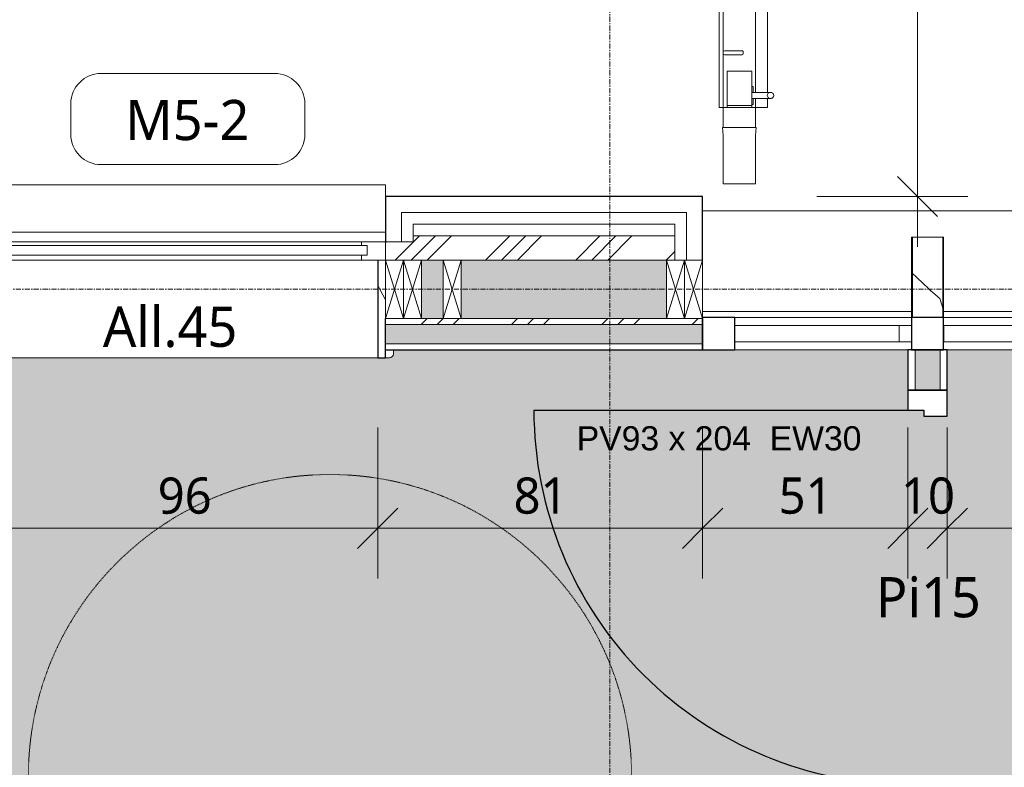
# Model space of a CAD drawing. Header units: millimetres. Extents: x -21522 to 77796, y -25697 to 15217.
# Tile 26 of 256: x -175 to 2273, y -17749 to -15891. Entities that reach past the tile are written whole.
import ezdxf

# ---------------------------------------------------------------- set-up
doc = ezdxf.new("R2010")
doc.units = ezdxf.units.MM
doc.linetypes.add('Ligne de quadrillage', pattern=[22.225, 12.7, -3.175, 3.175, -3.175])
doc.linetypes.add('Tiret', pattern=[2.5, 1.25, -1.25])
for name, color, linetype, lineweight in [('A-ANNO-DIMS', 211, 'Continuous', 9), ('A-ANNO-DIMS-50', 211, 'Continuous', 9), ('A-ANNO-NOTE', 131, 'Continuous', 9), ('A-AREA-PATT', 32, 'Continuous', 13), ('A-COLS', 52, 'Continuous', 13), ('A-DETL-GENF', 92, 'Continuous', 13), ('A-DETL-GENF-HDLN', 1, 'Tiret', 13), ('A-DOOR', 31, 'Continuous', 25), ('A-DOOR-FRAM', 31, 'Continuous', 25), ('A-DOOR-IDEN', 31, 'Continuous', 9), ('A-FLOR', 192, 'Continuous', 13), ('A-GENM', 13, 'Continuous', 13), ('A-GLAZ', 151, 'Continuous', 13), ('A-GLAZ-CURT', 52, 'Continuous', 13), ('A-GLAZ-CWMG', 51, 'Continuous', 13), ('A-GLAZ-IDEN', 152, 'Continuous', 9), ('A-WALL', 113, 'Continuous', 13), ('A-WALL-PATT', 111, 'Continuous', 13), ('C-TOPO-SDVS', 7, 'Continuous', 13), ('I-WALL', 2, 'Continuous', 13), ('S-BEAM', 12, 'Continuous', 13), ('S-GRID', 1, 'Continuous', 9)]:
    doc.layers.add(name, color=color, linetype=linetype, lineweight=lineweight)
doc.styles.add('Arial', font='arial.ttf', dxfattribs={"height": 60})
doc.styles.add('Trebuchet MS_1', font='trebuc.ttf', dxfattribs={"height": 90})
doc.styles.add('Trebuchet MS_2', font='trebuc.ttf', dxfattribs={"height": 100})
doc.dimstyles.new('Cotes50e_Intérieur_Transparent', dxfattribs={"dimscale": 304.8, "dimtxt": 92.785582, "dimasz": 0.328084, "dimexe": 0.410105, "dimexo": 0.0625, "dimgap": 0.036089, "dimtad": 1, "dimdec": 0, "dimlfac": 0.1, "dimzin": 0, "dimdsep": 46, "dimtxsty": 'Trebuchet MS_1', "dimblk1": 'OBLIQUE', "dimblk2": 'OBLIQUE', "dimsah": 1, "dimcen": 0.09, "dimdle": 0.410105, "dimazin": 0, "dimtfac": 1, "dimtdec": 4, "dimtix": 1, "dimtmove": 0, "dimatfit": 3, "dimfxl": 0.82021, "dimfxlon": 1, "dimtvp": 1, "dimtolj": 1, "dimtzin": 0, "dimarcsym": 2})
pattern_1 = [(45, (0, 0), (-112.2532, 112.2532), []), (45, (39.69, 0), (0, 224.5064), []), (45, (-39.69, 0), (0, 224.5064), [])]
pattern_2 = [(225, (171.194, -16330.41), (-88.8996, -177.8), [15.715, -110.008]), (225, (137.857, -16408.2), (-88.8996, -177.8), [15.715, -110.008]), (225, (126.744, -16330.41), (-88.8996, -177.8), [15.715, -110.008]), (225, (93.407, -16408.2), (-88.8996, -177.8), [15.715, -110.008]), (251.565, (160.082, -16341.522), (-88.89985, -355.5996), [35.141, -245.986]), (251.565, (148.97, -16374.86), (-88.89985, -355.5996), [35.141, -245.986]), (251.565, (115.632, -16341.522), (-88.89985, -355.5996), [35.141, -245.986]), (251.565, (104.52, -16374.86), (-88.89985, -355.5996), [35.141, -245.986]), (315, (160.08, -16408.2), (-88.8996, 177.8), [15.715, -110.008]), (315, (126.744, -16330.41), (-88.8996, 177.8), [15.715, -110.008]), (315, (115.63, -16408.2), (-88.8996, 177.8), [15.715, -110.008]), (315, (82.294, -16330.41), (-88.8996, 177.8), [15.715, -110.008]), (288.435, (148.97, -16374.86), (-88.89985, 355.5996), [35.141, -245.986]), (288.435, (137.857, -16341.523), (-88.89985, 355.5996), [35.141, -245.986]), (288.435, (104.52, -16374.86), (-88.89985, 355.5996), [35.141, -245.986]), (288.435, (93.407, -16341.523), (-88.89985, 355.5996), [35.141, -245.986])]
pattern_3 = [(108.435, (54.145, 0), (-208.24995, 416.49993), [79.025, -579.519]), (139.399, (29.155, 74.97), (-1249.505702, 1041.24372), [38.399, -1881.572]), (136.848, (208.25, 99.96), (-3123.769422, 2915.4788923), [91.346, -4475.934]), (109.983, (141.61, 162.435), (-624.746965, 1666.001328), [48.75, -2388.754]), (90, (124.95, 0), (-208.25, 208.25), [41.65, -166.6]), (118.443, (124.95, 41.65), (1457.75313, -2707.248388), [113.682, -5570.435]), (84.289, (70.805, 141.61), (-208.263648, -1874.248384), [41.858, -2051.029]), (129.806, (74.97, 183.26), (833.0069, -1041.24319), [32.53, -1593.955])]

# ---------------------------------------------------------------- blocks, each defined once
blk = doc.blocks.new('Family - IfcBeam - POUTRE-252374-00_RDC_50e Copie 1')
at = {"layer": 'S-BEAM', "color": 250, "lineweight": 18}
for p, q in [((33670.5, 21318.3), (33624.2, 21318.3)), ((33624.2, 21318.3), (33624.2, 21241.9)), ((33699.2, 21318.3), (33670.5, 21318.3)), ((33699.2, 21194.7), (33699.2, 21318.3)), ((33624.2, 21241.9), (33624.2, 21118.3)), ((33699.2, 21118.3), (33699.2, 21194.7)), ((33624.2, 21118.3), (33652.8, 21118.3)), ((33652.8, 21118.3), (33699.2, 21118.3))]:
    blk.add_line(p, q, dxfattribs=at)
blk = doc.blocks.new('GROUPE SCOLAIRE ST JULIEN - PRO - Ind A_importrevit_ifc-1-00_RDC_50e Copie 1')
at = {"layer": 'S-BEAM', "color": 250, "lineweight": 18, "rotation": 0.0001649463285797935}
blk.add_blockref('Family - IfcBeam - POUTRE-252374-00_RDC_50e Copie 1', (-31579, -37749.8), dxfattribs=at)
blk = doc.blocks.new('PINT_ plein-vitré - P90 vitré-8161172-00_RDC_50e Copie 1')
at = {"layer": 'A-DOOR', "color": 20}
blk.add_line((-465, -979), (-465, -49), dxfattribs=at)
blk.add_arc((-465, -49), 930, 270, 0, dxfattribs=at)
at = {"layer": 'A-DOOR-FRAM', "color": 20}
for p, q in [((-450, 49), (-515, 49)), ((-515, 49), (-515, -49)), ((-450, -9), (-450, 49)), ((515, 49), (450, 49)), ((450, 49), (450, -9)), ((515, -49), (515, 49)), ((-465, -49), (-465, -9)), ((-465, -9), (-450, -9)), ((450, -9), (465, -9)), ((465, -9), (465, -49)), ((-515, -49), (-465, -49)), ((465, -49), (515, -49))]:
    blk.add_line(p, q, dxfattribs=at)
blk = doc.blocks.new('Panneau système - Vitré-8583815-00_RDC_50e Copie 1')
at = {"layer": 'A-GLAZ-CURT', "color": 30}
for p, q in [((508.2, 20), (-508.2, 20)), ((-508.2, 20), (-508.2, -20)), ((508.2, -20), (508.2, 20)), ((-508.2, -20), (508.2, -20))]:
    blk.add_line(p, q, dxfattribs=at)
blk = doc.blocks.new('Meneau rectangulaire - 80 x 80mm-8391260-00_RDC_50e Copie 1')
at = {"layer": 'A-GLAZ-CWMG', "color": 20, "lineweight": 25}
for p, q in [((-80, 40), (0, 40)), ((-80, -40), (-80, 40)), ((0, 38), (0, -40)), ((0, -40), (-80, -40))]:
    blk.add_line(p, q, dxfattribs=at)
blk = doc.blocks.new('Meneau rectangulaire - 80 x 80mm-V4-00_RDC_50e Copie 1')
at = {"layer": 'A-GLAZ-CWMG', "color": 30}
for p, q in [((2122.5, -16631.4), (3139, -16631.4)), ((2131.5, -16711.4), (3139, -16711.4))]:
    blk.add_line(p, q, dxfattribs=at)
blk = doc.blocks.new('Panneau système - Vitré-8391261-00_RDC_50e Copie 1')
at = {"layer": 'A-GLAZ-CURT', "color": 30}
for p, q in [((15.4, 20), (-15.4, 20)), ((-15.4, 20), (-15.4, -20)), ((15.4, -20), (15.4, 20)), ((-15.4, -20), (15.4, -20))]:
    blk.add_line(p, q, dxfattribs=at)
blk = doc.blocks.new('Meneau rectangulaire - 80 x 80mm-8077680-00_RDC_50e Copie 1')
at = {"layer": 'A-GLAZ-CWMG', "color": 30}
for p, q in [((2011.7, -16631.4), (2042.5, -16631.4)), ((2011.7, -16711.4), (2033.5, -16711.4))]:
    blk.add_line(p, q, dxfattribs=at)
blk = doc.blocks.new('Meneau rectangulaire - 80 x 80mm-V2-00_RDC_50e Copie 1')
at = {"layer": 'A-GLAZ-CWMG', "color": 20, "lineweight": 25}
for p, q in [((-40, 40), (40, 40)), ((-40, -40), (-40, 40)), ((40, 40), (40, -40)), ((40, -40), (-40, -40))]:
    blk.add_line(p, q, dxfattribs=at)
blk = doc.blocks.new('Menuiserie Alu - 1fixe - 100x180cm - Bavette Alu-7969137-00_RDC_50e Copie 1')
at = {"layer": 'A-GLAZ', "color": 30}
for p, q in [((-520, 200.5), (-520, 190.5)), ((-500, 210.5), (-510, 210.5)), ((481, 210.5), (-481, 210.5)), ((510, 210.5), (500, 210.5)), ((520, 190.5), (520, 200.5)), ((-500, -32.5), (-441, -32.5)), ((-500, -77.5), (-500, -32.5)), ((-455, -68.5), (-455, -44.5)), ((-455, -44.5), (455, -44.5)), ((-455, -44.5), (-455, -68.5)), ((-441, -44.5), (-455, -44.5)), ((-441, -32.5), (441, -32.5)), ((-441, -32.5), (-441, -44.5)), ((441, -32.5), (500, -32.5)), ((441, -44.5), (441, -32.5)), ((455, -44.5), (441, -44.5)), ((455, -44.5), (455, -68.5)), ((455, -68.5), (455, -44.5)), ((500, -32.5), (500, -77.5)), ((455, -68.5), (-455, -68.5)), ((-455, -68.5), (-441, -68.5)), ((-441, -68.5), (-441, -77.5)), ((441, -68.5), (455, -68.5)), ((441, -77.5), (441, -68.5)), ((-441, -77.5), (-500, -77.5)), ((441, -77.5), (-441, -77.5)), ((500, -77.5), (441, -77.5)), ((-500, -101.9), (500, -101.9))]:
    blk.add_line(p, q, dxfattribs=at)
for centre, start, end in [((-510, 200.5), 90, 180), ((510, 200.5), 360, 90)]:
    blk.add_arc(centre, 10, start, end, dxfattribs=at)
blk = doc.blocks.new('Bavette Aluminium - Bavelle Aluminium-7958409-00_RDC_50e Copie 1')
at = {"layer": 'A-GLAZ', "color": 30}
for p, q in [((-500, -142), (-500, -113)), ((500, -113), (500, -142)), ((500, -142), (-500, -142))]:
    blk.add_line(p, q, dxfattribs=at)
blk = doc.blocks.new('Panneau système - Vitré-8391268-00_RDC_50e Copie 1')
at = {"layer": 'A-GLAZ-CURT', "color": 30}
for p, q in [((204.3, 20), (-204.3, 20)), ((-204.3, 20), (-204.3, -20)), ((204.3, -20), (204.3, 20)), ((-204.3, -20), (204.3, -20))]:
    blk.add_line(p, q, dxfattribs=at)
blk = doc.blocks.new('Meneau rectangulaire - 80 x 80mm-8077695-00_RDC_50e Copie 1')
at = {"layer": 'A-GLAZ-CWMG', "color": 30}
for p, q in [((1603, -16631.4), (2011.7, -16631.4)), ((1603, -16711.4), (2011.7, -16711.4))]:
    blk.add_line(p, q, dxfattribs=at)
blk = doc.blocks.new('Landscaping-Fencing- Normaclo-NOR010011 - 5700mm x 2000mm-8464060-00_RDC_50e Copie 1')
at = {"layer": 'A-GENM', "color": 30}
for p, q in [((-2730, 30), (-2850, 30)), ((-2850, 30), (-2850, -50)), ((-2710, 31.7), (-2730, 30)), ((-2710, -51.7), (-2710, 31.7)), ((-2710, 30), (-2710, -50)), ((-2660, 30), (-2710, 30)), ((-2660, 40), (-2660, 30)), ((2850, 40), (-2660, 40)), ((-2660, -50), (-2660, 30)), ((-2660, 30), (-2525.9, 30)), ((-2528.9, 27), (-2528.9, -17)), ((-2521.9, 30), (-2525.9, 30)), ((-2521.9, 30), (-2410.1, 30)), ((-2518.9, -17), (-2518.9, 27)), ((-2660, 20), (-2655, 20)), ((-2655, 20), (-2582.4, 20)), ((-2655, 20), (-2655, -40.8)), ((-2570, 20), (-2582.4, 20)), ((-2570, -40.8), (-2570, 20)), ((-2525.9, -20), (-2521.9, -20)), ((-2655, -40.8), (-2660, -40.8)), ((-2582.4, -40.8), (-2655, -40.8)), ((-2652.5, -40.8), (-2652.5, -44.2)), ((-2652.5, -44.2), (-2637.3, -44.2)), ((-2637.5, -40.8), (-2637.5, -64.5)), ((-2637.5, -40.8), (-2637.5, -64.5)), ((-2637.5, -64.5), (-2637.5, -40.8)), ((-2622.6, -44.2), (-2607.5, -44.2)), ((-2622.5, -64.5), (-2622.5, -40.8)), ((-2622.5, -64.5), (-2622.5, -40.8)), ((-2622.5, -40.8), (-2622.5, -64.5)), ((-2607.5, -44.2), (-2607.5, -40.8)), ((-2582.4, -40.8), (-2570, -40.8)), ((-2850, -50), (-2730, -50)), ((-2730, -50), (-2710, -51.7)), ((-2710, -50), (-2660, -50)), ((-2637.4, -50), (-2660, -50)), ((-2660, -50), (-2660, -80)), ((-2637.5, -87.7), (-2637.5, -64.5)), ((-190.2, -50), (-2622.6, -50)), ((-2622.5, -64.5), (-2622.5, -87.7)), ((-2660, -80), (-2637.5, -80)), ((-2622.5, -80), (2850, -80))]:
    blk.add_line(p, q, dxfattribs=at)
at = {"layer": 'A-GENM', "color": 30, "flags": 128}
for points in [[(-2637.5, -87.2), (-2637.5, -87), (-2637.5, -86.7), (-2637.5, -86.3), (-2637.5, -85.9), (-2637.5, -85.5), (-2637.5, -85), (-2637.5, -84.6), (-2637.5, -84), (-2637.5, -83.5), (-2637.5, -82.9), (-2637.5, -82.3), (-2637.5, -81.7), (-2637.5, -81), (-2637.5, -80.3), (-2637.5, -79.6), (-2637.5, -78.9), (-2637.5, -78.1), (-2637.5, -77.3), (-2637.5, -76.5), (-2637.5, -75.7), (-2637.5, -74.8), (-2637.5, -74), (-2637.5, -73.1), (-2637.5, -72.2), (-2637.5, -71.3), (-2637.5, -70.4), (-2637.5, -69.5), (-2637.5, -68.5), (-2637.5, -67.6), (-2637.5, -66.7), (-2637.5, -65.7), (-2637.5, -64.8), (-2637.5, -64.5)], [(-2637.5, -87.2), (-2637.5, -87.2), (-2637.5, -87.1), (-2637.5, -87.1), (-2637.5, -86.9), (-2637.5, -86.8), (-2637.5, -86.6), (-2637.5, -86.3), (-2637.5, -86.1), (-2637.5, -85.8), (-2637.5, -85.4), (-2637.5, -85.1), (-2637.5, -84.7), (-2637.5, -84.2), (-2637.5, -83.8), (-2637.5, -83.3), (-2637.5, -82.7), (-2637.5, -82.2), (-2637.5, -81.6), (-2637.5, -81), (-2637.5, -80.3), (-2637.5, -79.7), (-2637.5, -79), (-2637.5, -78.3), (-2637.5, -77.5), (-2637.5, -76.8), (-2637.5, -76), (-2637.5, -75.2), (-2637.5, -74.4), (-2637.5, -73.6), (-2637.5, -72.8), (-2637.5, -71.9), (-2637.5, -71), (-2637.5, -70.2), (-2637.5, -69.3), (-2637.5, -68.4), (-2637.5, -67.5), (-2637.5, -66.6), (-2637.5, -65.7), (-2637.5, -64.8), (-2637.5, -64.5)], [(-2622.5, -64.5), (-2622.5, -65.5), (-2622.5, -66.4), (-2622.5, -67.4), (-2622.5, -68.3), (-2622.5, -69.2), (-2622.5, -70.1), (-2622.5, -71.1), (-2622.5, -72), (-2622.5, -72.9), (-2622.5, -73.7), (-2622.5, -74.6), (-2622.5, -75.4), (-2622.5, -76.3), (-2622.5, -77.1), (-2622.5, -77.9), (-2622.5, -78.6), (-2622.5, -79.4), (-2622.5, -80.1), (-2622.5, -80.8), (-2622.5, -81.5), (-2622.5, -82.1), (-2622.5, -82.7), (-2622.5, -83.3), (-2622.5, -83.9), (-2622.5, -84.4), (-2622.5, -84.9), (-2622.5, -85.4), (-2622.5, -85.8), (-2622.5, -86.2), (-2622.5, -86.6), (-2622.5, -86.9), (-2622.5, -87.2)], [(-2622.5, -64.5), (-2622.5, -65.4), (-2622.5, -66.3), (-2622.5, -67.2), (-2622.5, -68.1), (-2622.5, -69), (-2622.5, -69.9), (-2622.5, -70.8), (-2622.5, -71.7), (-2622.5, -72.5), (-2622.5, -73.4), (-2622.5, -74.2), (-2622.5, -75), (-2622.5, -75.8), (-2622.5, -76.6), (-2622.5, -77.3), (-2622.5, -78.1), (-2622.5, -78.8), (-2622.5, -79.5), (-2622.5, -80.2), (-2622.5, -80.8), (-2622.5, -81.4), (-2622.5, -82), (-2622.5, -82.6), (-2622.5, -83.1), (-2622.5, -83.6), (-2622.5, -84.1), (-2622.5, -84.5), (-2622.5, -84.9), (-2622.5, -85.3), (-2622.5, -85.7), (-2622.5, -86), (-2622.5, -86.3), (-2622.5, -86.5), (-2622.5, -86.7), (-2622.5, -86.9), (-2622.5, -87), (-2622.5, -87.1), (-2622.5, -87.2), (-2622.5, -87.2), (-2622.5, -87.2)], [(-2637.5, -88.2), (-2637.5, -88.2), (-2637.5, -88.1)], [(-2637, -91), (-2637.1, -90.7), (-2637.2, -90.4), (-2637.2, -90.1), (-2637.3, -89.8), (-2637.4, -89.5), (-2637.4, -89.2), (-2637.5, -88.9), (-2637.5, -88.6), (-2637.5, -88.3), (-2637.5, -88.2)], [(-2633.1, -95), (-2633.4, -94.9), (-2633.7, -94.7), (-2633.9, -94.6), (-2634.2, -94.4), (-2634.4, -94.2), (-2634.7, -94.1), (-2634.9, -93.9), (-2635.1, -93.7), (-2635.3, -93.5), (-2635.5, -93.2)], [(-2629.6, -95.7), (-2629.9, -95.7), (-2630.2, -95.7), (-2630.5, -95.7), (-2630.8, -95.6), (-2631.1, -95.6), (-2631.4, -95.5), (-2631.7, -95.5), (-2632, -95.4), (-2632.3, -95.3)], [(-2624.6, -93.3), (-2624.8, -93.5), (-2625, -93.8), (-2625.2, -93.9), (-2625.5, -94.1), (-2625.7, -94.3), (-2625.9, -94.5), (-2626.2, -94.6), (-2626.5, -94.8), (-2626.7, -94.9)], [(-2622.5, -88.2), (-2622.5, -88.5), (-2622.5, -88.8), (-2622.6, -89.1), (-2622.6, -89.4), (-2622.6, -89.7), (-2622.7, -90), (-2622.8, -90.2), (-2622.9, -90.5), (-2623, -90.8), (-2623.1, -91.1)], [(-2622.5, -88.1), (-2622.5, -88.1), (-2622.5, -88.2), (-2622.5, -88.2)]]:
    blk.add_lwpolyline(points, dxfattribs=at)
at = {"layer": 'A-GENM', "color": 30}
for centre, radius, start, end in [((-2525.9, 27), 3, 90, 180), ((-2521.9, 27), 3, 0, 90), ((-2525.9, -17), 3, 180, 270), ((-2521.9, -17), 3, 270, 0), ((-2630, -87.2), 7.5, 356.3551, 183.6449), ((-2630, -88.2), 7.5, 176.3551, 3.6449)]:
    blk.add_arc(centre, radius, start, end, dxfattribs=at)
blk = doc.blocks.new('Répétition de détail - Croix 45x145-V25-00_RDC_50e Copie 1')
at = {"layer": 'A-DETL-GENF'}
for p, q in [((22.5, 72.5), (-22.5, 72.5)), ((-22.5, 72.5), (-22.5, -72.5)), ((-22.5, 72.5), (22.5, 72.5)), ((-22.5, -72.5), (-22.5, 72.5)), ((-22.5, 72.5), (22.5, -72.5)), ((-22.5, -72.5), (22.5, 72.5)), ((622.5, 72.5), (577.5, 72.5)), ((577.5, 72.5), (577.5, -72.5)), ((577.5, 72.5), (622.5, 72.5)), ((577.5, -72.5), (577.5, 72.5)), ((577.5, 72.5), (622.5, -72.5)), ((577.5, -72.5), (622.5, 72.5)), ((622.5, -72.5), (622.5, 72.5)), ((622.5, 72.5), (622.5, -72.5)), ((-22.5, -72.5), (22.5, -72.5)), ((22.5, -72.5), (-22.5, -72.5)), ((577.5, -72.5), (622.5, -72.5)), ((622.5, -72.5), (577.5, -72.5))]:
    blk.add_line(p, q, dxfattribs=at)
blk = doc.blocks.new('STR_RECTANGLE - Croix 45x145-V49-00_RDC_50e Copie 1')
at = {"layer": 'A-DETL-GENF'}
for p, q in [((22.5, 72.5), (-22.5, 72.5)), ((-22.5, 72.5), (-22.5, -72.5)), ((-22.5, 72.5), (22.5, 72.5)), ((-22.5, -72.5), (-22.5, 72.5)), ((-22.5, 72.5), (22.5, -72.5)), ((-22.5, -72.5), (22.5, 72.5)), ((-22.5, -72.5), (22.5, -72.5)), ((22.5, -72.5), (-22.5, -72.5))]:
    blk.add_line(p, q, dxfattribs=at)
blk = doc.blocks.new('STR_RECTANGLE - Croix 45x145-V40-00_RDC_50e Copie 1')
at = {"layer": 'A-DETL-GENF'}
for p, q in [((22.5, 72.5), (-22.5, 72.5)), ((-22.5, 72.5), (-22.5, -72.5)), ((-22.5, 72.5), (22.5, 72.5)), ((-22.5, -72.5), (-22.5, 72.5)), ((-22.5, 72.5), (22.5, -72.5)), ((-22.5, -72.5), (22.5, 72.5)), ((22.5, -72.5), (22.5, 72.5)), ((22.5, 72.5), (22.5, -72.5)), ((-22.5, -72.5), (22.5, -72.5)), ((22.5, -72.5), (-22.5, -72.5))]:
    blk.add_line(p, q, dxfattribs=at)
blk = doc.blocks.new('Aire de manoeuvre PMR - Aire de manoeuvre PMR - Simple-8032192-00_RDC_50e Copie 1')
at = {"layer": 'A-DETL-GENF-HDLN'}
blk.add_circle((0, 0), 750, dxfattribs=at)
blk = doc.blocks.new('DIMBLOCK57-00_RDC_50e Copie 1')
at = {"layer": 'A-ANNO-DIMS-50'}
for p, q in [((2131.5, -17154.9), (2131.5, -16904.9)), ((6372, -17154.9), (6372, -16904.9)), ((2131.5, -17154.9), (2181.5, -17104.9)), ((6372, -17154.9), (6422, -17104.9)), ((2006.5, -17154.9), (6372, -17154.9)), ((2131.5, -17154.9), (2081.5, -17204.9)), ((2131.5, -17154.9), (2131.5, -17279.9)), ((6372, -17154.9), (6322, -17204.9)), ((6372, -17154.9), (6372, -17279.9))]:
    blk.add_line(p, q, dxfattribs=at)
at = {"layer": 'A-ANNO-DIMS-50', "color": 0, "insert": (4152.7, -17028.8), "char_height": 90, "width": 237.783, "attachment_point": 1, "line_spacing_factor": 1.048425, "style": 'Trebuchet MS_1'}
blk.add_mtext('424', dxfattribs=at)
blk = doc.blocks.new('_Oblique')
at = {"color": 0, "linetype": 'ByBlock', "lineweight": -2}
blk.add_line((-0.5, -0.5), (0.5, 0.5), dxfattribs=at)
blk = doc.blocks.new('DIMBLOCK61-00_RDC_50e Copie 1')
at = {"layer": 'A-ANNO-DIMS-50'}
for p, q in [((-246.8, -17154.9), (-246.8, -16904.9)), ((715.2, -17154.9), (715.2, -16904.9)), ((-246.8, -17154.9), (-196.8, -17104.9)), ((715.2, -17154.9), (765.2, -17104.9)), ((-246.8, -17154.9), (-296.8, -17204.9)), ((-246.8, -17154.9), (715.2, -17154.9)), ((-246.8, -17154.9), (-246.8, -17279.9)), ((715.2, -17154.9), (665.2, -17204.9)), ((715.2, -17154.9), (715.2, -17279.9))]:
    blk.add_line(p, q, dxfattribs=at)
at = {"layer": 'A-ANNO-DIMS-50', "color": 0, "insert": (168.1, -17028.8), "char_height": 90, "width": 158.522, "attachment_point": 1, "line_spacing_factor": 1.048425, "style": 'Trebuchet MS_1'}
blk.add_mtext('96', dxfattribs=at)
blk = doc.blocks.new('DIMBLOCK62-00_RDC_50e Copie 1')
at = {"layer": 'A-ANNO-DIMS-50'}
for p, q in [((715.2, -17154.9), (715.2, -16904.9)), ((1523, -17154.9), (1523, -16904.9)), ((715.2, -17154.9), (765.2, -17104.9)), ((1523, -17154.9), (1573, -17104.9)), ((715.2, -17154.9), (665.2, -17204.9)), ((715.2, -17154.9), (1523, -17154.9)), ((715.2, -17154.9), (715.2, -17279.9)), ((1523, -17154.9), (1473, -17204.9)), ((1523, -17154.9), (1523, -17279.9))]:
    blk.add_line(p, q, dxfattribs=at)
at = {"layer": 'A-ANNO-DIMS-50', "color": 0, "insert": (1053.1, -17028.8), "char_height": 90, "width": 158.522, "attachment_point": 1, "line_spacing_factor": 1.048425, "style": 'Trebuchet MS_1'}
blk.add_mtext('81', dxfattribs=at)
blk = doc.blocks.new('DIMBLOCK63-00_RDC_50e Copie 1')
at = {"layer": 'A-ANNO-DIMS-50'}
for p, q in [((1523, -17154.9), (1523, -16904.9)), ((2033.5, -17154.9), (2033.5, -16904.9)), ((1523, -17154.9), (1573, -17104.9)), ((2033.5, -17154.9), (2083.5, -17104.9)), ((1523, -17154.9), (1473, -17204.9)), ((1523, -17154.9), (2033.5, -17154.9)), ((1523, -17154.9), (1523, -17279.9)), ((2033.5, -17154.9), (1983.5, -17204.9)), ((2033.5, -17154.9), (2033.5, -17279.9))]:
    blk.add_line(p, q, dxfattribs=at)
at = {"layer": 'A-ANNO-DIMS-50', "color": 0, "insert": (1712.2, -17028.8), "char_height": 90, "width": 158.522, "attachment_point": 1, "line_spacing_factor": 1.048425, "style": 'Trebuchet MS_1'}
blk.add_mtext('51', dxfattribs=at)
blk = doc.blocks.new('DIMBLOCK64-00_RDC_50e Copie 1')
at = {"layer": 'A-ANNO-DIMS-50'}
for p, q in [((2033.5, -17154.9), (2033.5, -16904.9)), ((2131.5, -17154.9), (2131.5, -16904.9)), ((2033.5, -17154.9), (2083.5, -17104.9)), ((2131.5, -17154.9), (2181.5, -17104.9)), ((2033.5, -17154.9), (1983.5, -17204.9)), ((2033.5, -17154.9), (2256.5, -17154.9)), ((2033.5, -17154.9), (2033.5, -17279.9)), ((2131.5, -17154.9), (2081.5, -17204.9)), ((2131.5, -17154.9), (2131.5, -17279.9))]:
    blk.add_line(p, q, dxfattribs=at)
at = {"layer": 'A-ANNO-DIMS-50', "color": 0, "insert": (2016.5, -17028.8), "char_height": 90, "width": 158.522, "attachment_point": 1, "line_spacing_factor": 1.048425, "style": 'Trebuchet MS_1'}
blk.add_mtext('10', dxfattribs=at)
blk = doc.blocks.new('DIMBLOCK146-00_RDC_50e Copie 1')
at = {"layer": 'A-ANNO-DIMS-50'}
for p, q in [((2057.5, -10649.3), (2007.5, -10599.3)), ((2057.5, -10649.3), (1807.5, -10649.3)), ((2057.5, -16455.4), (2057.5, -10649.3)), ((2057.5, -10649.3), (2107.5, -10699.3)), ((2057.5, -10649.3), (2182.5, -10649.3)), ((2057.5, -16330.4), (2007.5, -16280.4)), ((2057.5, -16330.4), (1807.5, -16330.4)), ((2057.5, -16330.4), (2107.5, -16380.4)), ((2057.5, -16330.4), (2182.5, -16330.4))]:
    blk.add_line(p, q, dxfattribs=at)
at = {"layer": 'A-ANNO-DIMS-50', "color": 0, "insert": (1931.3, -13588.9), "char_height": 90, "width": 237.783, "attachment_point": 1, "rotation": 90, "line_spacing_factor": 1.048425, "style": 'Trebuchet MS_1'}
blk.add_mtext('568', dxfattribs=at)
blk = doc.blocks.new('Identifiant - Identifiant-6867753-00_RDC_50e Copie 1')
at = {"layer": 'A-GLAZ-IDEN'}
for p, q in [((-4.143, 2.314), (4.498, 2.314)), ((-5.643, -0.716), (-5.643, 0.814)), ((5.998, 0.814), (5.998, -0.716)), ((4.498, -2.216), (-4.143, -2.216))]:
    blk.add_line(p, q, dxfattribs=at)
for centre, start, end in [((-4.143, 0.814), 90, 180), ((4.498, 0.814), 0, 90), ((-4.143, -0.716), 180, 270), ((4.498, -0.716), 270, 0)]:
    blk.add_arc(centre, 1.5, start, end, dxfattribs=at)

msp = doc.modelspace()

# ---------------------------------------------------------------- hatches: boundary and pattern name
at = {"layer": 'A-AREA-PATT'}
msp.add_hatch(color=10, dxfattribs=at).paths.add_polyline_path([(7269.7, -20601.1), (7269.7, -20507.6), (13081.7, -20507.6), (13081.7, -18709.7), (13074.5, -18709.7), (13074.2, -18803), (13061.1, -18803), (13061.3, -18696.3), (13081.7, -18696.3), (13081.7, -16711.4), (7332, -16711.4), (7331.9, -16696.4), (7282, -16696.4), (7282, -16671.4), (5462, -16671.4), (5462, -16696.4), (5412, -16696.4), (5412, -16711.4), (2131.5, -16711.4), (2131.5, -16876.4), (2082.5, -16876.4), (2082.5, -17776.4), (2131.5, -17776.4), (2131.5, -20601.1), (3809.1, -20601.1), (3809.1, -20565.1), (3989.1, -20565.1), (3989.1, -20601.1), (7165.7, -20601.1)])
h = msp.add_hatch(color=10, dxfattribs=at)
h.paths.add_polyline_path([(-1020.8, -20669.1), (2033.5, -20669.1), (2033.5, -20272.1), (1990.9, -20272.1), (1990.9, -20201.1), (2033.5, -20201.1), (2033.5, -17791.4), (2073.5, -17791.4), (2073.5, -17776.4), (2082.5, -17776.4), (2082.5, -16876.4), (2073.5, -16876.4), (2073.5, -16861.4), (2033.5, -16861.4), (2033.5, -16711.4), (754.2, -16711.4), (753.8, -16724), (752.8, -16726.4), (751.3, -16728.5), (749.2, -16730.1), (746.8, -16731.1), (744.2, -16731.4), (-278.4, -16731.1), (-280.8, -16730.1), (-282.9, -16728.5), (-284.5, -16726.4), (-285.5, -16724), (-285.8, -16721.4), (-285.8, -16711.4), (-1054.7, -16711.4), (-1054.7, -16806.4), (-1042.1, -16806.8), (-1039.7, -16807.7), (-1037.6, -16809.3), (-1036, -16811.4), (-1035, -16813.8), (-1034.7, -16816.4), (-1035, -17839), (-1036, -17841.4), (-1037.6, -17843.5), (-1039.7, -17845.1), (-1042.1, -17846.1), (-1044.7, -17846.4), (-1054.7, -17846.4), (-1054.7, -18562.1), (745.3, -18562.1), (745.3, -19362.1), (20.8, -19362.1), (20.8, -19524.5), (19.6, -19535.3), (16.1, -19545.7), (10.4, -19555), (2.9, -19562.9), (-6.2, -19568.9), (-16.4, -19572.8), (-44.2, -19579.6), (-33.1, -19628.4), (-7.9, -19622.3), (20.8, -19614.9), (22.2, -19614.7), (27.9, -19615.4), (32.1, -19617), (36.3, -19620), (39.6, -19624), (41.7, -19628.7), (45.6, -19642.7), (45.4, -19647.2), (44.2, -19651.6), (41.7, -19656), (39.1, -19659), (35.4, -19661.7), (31.2, -19663.4), (-71.6, -19687), (-176.4, -19698.9), (-281.9, -19698.9), (-386.7, -19687), (-489.5, -19663.4), (-493.7, -19661.7), (-497.4, -19659), (-500.4, -19655.6), (-503, -19649.7), (-503.7, -19647.2), (-503.7, -19641.8), (-503, -19638.2), (-500, -19628.7), (-497.4, -19623.4), (-493.7, -19619.4), (-489.5, -19616.7), (-485.6, -19615.2), (-480.5, -19614.7), (-475.4, -19615.4), (-450.4, -19622.3), (-425.2, -19628.4), (-414.2, -19579.6), (-441.9, -19572.8), (-452.1, -19568.9), (-461.2, -19562.9), (-468.8, -19555), (-474.4, -19545.7), (-478, -19535.3), (-479.2, -19524.5), (-479.2, -19362.1), (-1054.7, -19362.1), (-1054.7, -20201.1), (-1009.1, -20201.1), (-1009.1, -20272.1), (-1054.7, -20272.1), (-1054.7, -20669.1)])
h.paths.add_polyline_path([(1990.9, -20347.7), (1358.9, -20347.7), (1358.9, -20311.7), (1990.9, -20311.7), (1990.9, -20315.7)])
h.paths.add_polyline_path([(-417.1, -20347.7), (-1009.1, -20347.7), (-1009.1, -20311.7), (-377.1, -20311.7), (-377.1, -20347.7), (-382.1, -20347.7)])
h.paths.add_polyline_path([(1363.9, -20302.4), (766.9, -20302.4), (766.9, -20266.4), (1398.9, -20266.4), (1398.9, -20302.4), (1393.9, -20302.4)])
h.paths.add_polyline_path([(209.9, -20302.4), (-417.1, -20302.4), (-417.1, -20266.4), (214.9, -20266.4), (214.9, -20302.4)])
h.paths.add_polyline_path([(771.9, -20257.1), (174.9, -20257.1), (174.9, -20221.1), (806.9, -20221.1), (806.9, -20257.1), (801.9, -20257.1)])
h.paths.add_polyline_path([(-229.2, -19650.4), (-145.4, -19646.4), (-62.5, -19634.5), (-73.5, -19585.7), (-151, -19596.7), (-229.2, -19600.4), (-312.9, -19595.9), (-384.8, -19585.7), (-395.9, -19634.5), (-312.9, -19646.4), (-281.9, -19647.9)])
at = {"layer": 'A-COLS'}
h = msp.add_hatch(dxfattribs=at)
h.set_pattern_fill('FP_52', color=30, style=0, pattern_type=2)
h.set_pattern_definition(pattern_3)
h.paths.add_polyline_path([(2122.5, -16631.4), (2122.5, -16431.4), (2042.5, -16431.4), (2042.5, -16631.4)])
at = {"layer": 'A-WALL-PATT'}
h = msp.add_hatch(dxfattribs=at)
h.set_pattern_fill('FP_1', color=30, style=0, pattern_type=2)
h.set_pattern_definition(pattern_1)
h.paths.add_polyline_path([(-265.8, -16488.4), (-265.8, -16444.4), (-267.3, -16444.4), (-267.3, -16443.4), (-334.8, -16443.4), (-334.8, -16428.4), (-1277.7, -16428.4), (-1277.7, -16488.4), (-310, -16488.4)])
h.paths.add_polyline_path([(1454, -16488.4), (1454, -16428.4), (803.2, -16428.4), (803.2, -16443.4), (735.7, -16443.4), (735.7, -16444.4), (734.2, -16444.4), (734.2, -16488.4), (1433, -16488.4)])
h = msp.add_hatch(dxfattribs=at)
h.set_pattern_fill('FP_5', color=30, angle=-135, style=0, pattern_type=2)
h.set_pattern_definition(pattern_2)
h.paths.add_polyline_path([(-1054.7, -16633.4), (-910.8, -16633.4), (-910.8, -16488.4), (-1087.7, -16488.4), (-1087.7, -16633.4)])
h.paths.add_polyline_path([(-355.8, -16633.4), (-355.8, -16488.4), (-865.8, -16488.4), (-865.8, -16633.4), (-538, -16633.4)])
h.paths.add_polyline_path([(923, -16633.4), (1433, -16633.4), (1433, -16488.4), (923, -16488.4), (923, -16590.6)])
h.paths.add_polyline_path([(824.2, -16633.4), (878, -16633.4), (878, -16488.4), (824.2, -16488.4), (824.2, -16590.6)])
h = msp.add_hatch(dxfattribs=at)
h.set_pattern_fill('FP_52', color=30, style=0, pattern_type=2)
h.set_pattern_definition(pattern_3)
h.paths.add_polyline_path([(715.2, -16731.4), (734.2, -16731.4), (734.2, -16488.4), (715.2, -16488.4), (715.2, -16633.4)])
h = msp.add_hatch(dxfattribs=at)
h.set_pattern_fill('FP_1', color=30, style=0, pattern_type=2)
h.set_pattern_definition(pattern_1)
h.paths.add_polyline_path([(1523, -16648.4), (1523, -16633.4), (734.2, -16633.4), (734.2, -16648.4), (1478, -16648.4)])
h.paths.add_polyline_path([(-1117.7, -16648.4), (-265.8, -16648.4), (-265.8, -16633.4), (-1117.7, -16633.4)])
h = msp.add_hatch(dxfattribs=at)
h.set_pattern_fill('FP_5', color=30, angle=-135, style=0, pattern_type=2)
h.set_pattern_definition(pattern_2)
h.paths.add_polyline_path([(1286.7, -16696.4), (1523, -16696.4), (1523, -16648.4), (734.2, -16648.4), (734.2, -16696.4)])
h.paths.add_polyline_path([(-1069.7, -16696.4), (-265.8, -16696.4), (-265.8, -16648.4), (-1069.7, -16648.4)])
h = msp.add_hatch(dxfattribs=at)
h.set_pattern_fill('FP_20', color=30, angle=-135, style=0, pattern_type=2)
h.set_pattern_definition([(315, (2033.55, -18690.24), (177.7999, -88.8996), [15.715, -110.008]), (315, (2111.337, -18723.58), (177.7999, -88.8996), [15.715, -110.008]), (315, (2033.55, -18734.69), (177.7999, -88.8996), [15.715, -110.008]), (315, (2111.337, -18768.03), (177.7999, -88.8996), [15.715, -110.008]), (341.565, (2044.662, -18701.354), (355.59962, -88.89985), [35.141, -245.986]), (341.565, (2078, -18712.466), (355.59962, -88.89985), [35.141, -245.986]), (341.565, (2044.661, -18745.804), (355.59962, -88.89985), [35.141, -245.986]), (341.565, (2078, -18756.916), (355.59962, -88.89985), [35.141, -245.986]), (45, (2111.337, -18701.354), (-177.7999, -88.8996), [15.715, -110.008]), (45, (2033.55, -18734.69), (-177.7999, -88.8996), [15.715, -110.008]), (45, (2111.34, -18745.804), (-177.7999, -88.8996), [15.715, -110.008]), (45, (2033.55, -18779.14), (-177.7999, -88.8996), [15.715, -110.008]), (18.435, (2078, -18712.466), (-355.59962, -88.89985), [35.141, -245.986]), (18.435, (2044.662, -18723.58), (-355.59962, -88.89985), [35.141, -245.986]), (18.435, (2078, -18756.916), (-355.59962, -88.89985), [35.141, -245.986]), (18.435, (2044.662, -18768.03), (-355.59962, -88.89985), [35.141, -245.986])])
h.paths.add_polyline_path([(2051.5, -20687.1), (2113.5, -20687.1), (2113.5, -20201.1), (2051.5, -20201.1), (2051.5, -20669.1)])
h.paths.add_polyline_path([(2051.5, -16811.4), (2113.5, -16811.4), (2113.5, -16711.4), (2051.5, -16711.4)])

# ---------------------------------------------------------------- linework, layer by layer
at = {"layer": 'A-COLS', "color": 30}
for p, q in [((2122.5, -16431.4), (2042.5, -16431.4)), ((2042.5, -16431.4), (2042.5, -16631.4)), ((2122.5, -16631.4), (2122.5, -16431.4)), ((2042.5, -16631.4), (2122.5, -16631.4))]:
    msp.add_line(p, q, dxfattribs=at)
at = {"layer": 'A-FLOR', "color": 30}
for p, q in [((2042.5, -16615.9), (1523, -16615.9)), ((3139, -16615.9), (2122.5, -16615.9))]:
    msp.add_line(p, q, dxfattribs=at)
at = {"layer": 'A-WALL', "color": 20, "lineweight": 25}
for p, q in [((1523, -16330.4), (734.2, -16330.4)), ((734.2, -16330.4), (734.2, -16443.4)), ((1523, -16488.4), (1523, -16330.4)), ((734.2, -16443.4), (735.7, -16443.4)), ((735.7, -16444.4), (734.2, -16444.4)), ((735.7, -16443.4), (735.7, -16444.4)), ((1523, -16711.4), (1523, -16633.4)), ((734.2, -16711.4), (1523, -16711.4))]:
    msp.add_line(p, q, dxfattribs=at)
at = {"layer": 'A-WALL', "color": 30}
for p, q in [((774.2, -16370.4), (774.2, -16443.4)), ((1483, -16370.4), (774.2, -16370.4)), ((1483, -16488.4), (1483, -16370.4)), ((803.2, -16399.4), (803.2, -16443.4)), ((1454, -16399.4), (803.2, -16399.4)), ((1454, -16488.4), (1454, -16399.4)), ((1454, -16428.4), (803.2, -16428.4)), ((735.7, -16443.4), (803.2, -16443.4)), ((878, -16488.4), (824.2, -16488.4)), ((1433, -16488.4), (923, -16488.4)), ((734.2, -16648.4), (1523, -16648.4)), ((824.2, -16633.4), (878, -16633.4)), ((923, -16633.4), (1433, -16633.4)), ((734.2, -16696.4), (1523, -16696.4)), ((2051.5, -16711.4), (2051.5, -16811.4)), ((2113.5, -16711.4), (2113.5, -16811.4))]:
    msp.add_line(p, q, dxfattribs=at)
at = {"layer": 'C-TOPO-SDVS'}
msp.add_line((1523, -16365.9), (5332, -16365.9), dxfattribs=at)
at = {"layer": 'I-WALL', "color": 20, "lineweight": 25}
for p, q in [((715.2, -16488.4), (715.2, -16731.4)), ((734.2, -16731.4), (734.2, -16633.4)), ((2131.5, -16711.4), (2033.5, -16711.4)), ((2033.5, -16711.4), (2033.5, -16811.4)), ((2131.5, -16811.4), (2131.5, -16711.4)), ((715.2, -16731.4), (734.2, -16731.4)), ((2033.5, -16811.4), (2131.5, -16811.4))]:
    msp.add_line(p, q, dxfattribs=at)
at = {"layer": 'S-GRID', "linetype": 'Ligne de quadrillage'}
for p, q in [((1292.5, 13831.3), (1292.5, -25037.2)), ((24853.2, -16560.9), (-13724, -16560.9))]:
    msp.add_line(p, q, dxfattribs=at)

# ---------------------------------------------------------------- block references
at = {"lineweight": 5}
msp.add_blockref('GROUPE SCOLAIRE ST JULIEN - PRO - Ind A_importrevit_ifc-1-00_RDC_50e Copie 1', (0, 0), dxfattribs=at)
at = {"layer": 'A-DETL-GENF'}
for name, p in [('STR_RECTANGLE - Croix 45x145-V49-00_RDC_50e Copie 1', (756.7, -16560.9)), ('STR_RECTANGLE - Croix 45x145-V40-00_RDC_50e Copie 1', (801.7, -16560.9)), ('STR_RECTANGLE - Croix 45x145-V40-00_RDC_50e Copie 1', (1455.5, -16560.9))]:
    msp.add_blockref(name, p, dxfattribs=at)
at = {"layer": 'A-DETL-GENF', "rotation": 180}
msp.add_blockref('Répétition de détail - Croix 45x145-V25-00_RDC_50e Copie 1', (1500.5, -16560.9), dxfattribs=at)
at = {"layer": 'A-DETL-GENF-HDLN'}
msp.add_blockref('Aire de manoeuvre PMR - Aire de manoeuvre PMR - Simple-8032192-00_RDC_50e Copie 1', (596.5, -17771.4), dxfattribs=at)
at = {"layer": 'A-DOOR', "color": 20, "rotation": 269.9999999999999}
msp.add_blockref('PINT_ plein-vitré - P90 vitré-8161172-00_RDC_50e Copie 1', (2082.5, -17326.4), dxfattribs=at)
at = {"layer": 'A-GENM', "color": 30, "rotation": 90.00000000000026}
msp.add_blockref('Landscaping-Fencing- Normaclo-NOR010011 - 5700mm x 2000mm-8464060-00_RDC_50e Copie 1', (1604.3, -13449.3), dxfattribs=at)
at = {"layer": 'A-GLAZ', "color": 30, "rotation": 180}
for name, p in [('Bavette Aluminium - Bavelle Aluminium-7958409-00_RDC_50e Copie 1', (234.2, -16443.4)), ('Menuiserie Alu - 1fixe - 100x180cm - Bavette Alu-7969137-00_RDC_50e Copie 1', (234.2, -16520.9))]:
    msp.add_blockref(name, p, dxfattribs=at)
at = {"layer": 'A-GLAZ-CURT', "color": 30, "rotation": 180}
for name, p in [('Panneau système - Vitré-8391268-00_RDC_50e Copie 1', (1807.4, -16671.4)), ('Panneau système - Vitré-8391261-00_RDC_50e Copie 1', (2027.1, -16671.4)), ('Panneau système - Vitré-8583815-00_RDC_50e Copie 1', (2630.8, -16671.4))]:
    msp.add_blockref(name, p, dxfattribs=at)
at = {"layer": 'A-GLAZ-CWMG', "color": 30, "extrusion": (0, 0, -1)}
for name, p in [('Meneau rectangulaire - 80 x 80mm-8391260-00_RDC_50e Copie 1', (-1523, -16671.4)), ('Meneau rectangulaire - 80 x 80mm-V2-00_RDC_50e Copie 1', (-2082.5, -16671.4))]:
    msp.add_blockref(name, p, dxfattribs=at)
at = {"layer": 'A-GLAZ-CWMG', "color": 30}
for name in ['Meneau rectangulaire - 80 x 80mm-8077695-00_RDC_50e Copie 1', 'Meneau rectangulaire - 80 x 80mm-8077680-00_RDC_50e Copie 1', 'Meneau rectangulaire - 80 x 80mm-V4-00_RDC_50e Copie 1']:
    msp.add_blockref(name, (0, 0), dxfattribs=at)
at = {"layer": 'A-GLAZ-IDEN', "xscale": 49.99999999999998, "yscale": 49.99999999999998, "zscale": 49.99999999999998}
msp.add_blockref('Identifiant - Identifiant-6867753-00_RDC_50e Copie 1', (234.2, -16140.5), dxfattribs=at)

# ---------------------------------------------------------------- texts
at = {"layer": 'A-ANNO-NOTE', "color": 30, "insert": (1210, -16901.4), "char_height": 60, "width": 917.932, "attachment_point": 1, "style": 'Arial'}
msp.add_mtext('PV93 x 204  EW30', dxfattribs=at)
at = {"layer": 'A-DOOR-IDEN', "insert": (1953.7, -17276.3), "char_height": 100, "width": 328.692, "attachment_point": 1, "style": 'Trebuchet MS_2'}
msp.add_mtext('Pi15', dxfattribs=at)
at = {"layer": 'A-GLAZ-IDEN', "insert": (31.8, -16604.2), "char_height": 100, "width": 452.953, "attachment_point": 1, "style": 'Trebuchet MS_2'}
msp.add_mtext('All.45', dxfattribs=at)

# ---------------------------------------------------------------- dimensions: what is measured, and where the dimension line sits
at = {"layer": 'A-ANNO-DIMS'}
dim = msp.add_linear_dim(base=(2057.5, -10649.3), p1=(1807.5, -16330.4), p2=(1807.5, -10649.3), angle=90, dimstyle='Cotes50e_Intérieur_Transparent', override={"dimpost": '<>', "dimfxl": 5681.138621}, dxfattribs=at)
dim.commit()
dim.dimension.update_dxf_attribs({"geometry": 'DIMBLOCK146-00_RDC_50e Copie 1', "text_midpoint": (2000.6, -13489.8)})
for base, p1, p2, override, picture, middle in [((715.2, -17154.9), (-246.8, -16904.9), (715.2, -16904.9), {"dimpost": '<>', "dimfxl": 962}, 'DIMBLOCK61-00_RDC_50e Copie 1', (234.2, -17098)), ((1523, -17154.9), (715.2, -16904.9), (1523, -16904.9), {"dimpost": '<>', "dimfxl": 807.860529}, 'DIMBLOCK62-00_RDC_50e Copie 1', (1119.1, -17098.2)), ((2033.5, -17154.9), (1523, -16904.9), (2033.5, -16904.9), {"dimpost": '<>', "dimfxl": 510.5}, 'DIMBLOCK63-00_RDC_50e Copie 1', (1778.3, -17098.3)), ((2131.5, -17154.9), (2033.5, -16904.9), (2131.5, -16904.9), {"dimpost": '<>', "dimfxl": 98}, 'DIMBLOCK64-00_RDC_50e Copie 1', (2082.5, -17098.2)), ((6372, -17154.9), (2131.5, -16904.9), (6372, -16904.9), {"dimpost": '<>', "dimfxl": 4240.444627}, 'DIMBLOCK57-00_RDC_50e Copie 1', (4251.8, -17098.8))]:
    dim = msp.add_linear_dim(base=base, p1=p1, p2=p2, dimstyle='Cotes50e_Intérieur_Transparent', override=override, dxfattribs=at)
    dim.commit()
    dim.dimension.update_dxf_attribs({"geometry": picture, "text_midpoint": middle})

# ---------------------------------------------------------------- next in the draw order: texts
at = {"layer": 'A-GLAZ-IDEN', "insert": (87.1, -16090.4), "char_height": 100, "width": 372.785, "attachment_point": 1, "style": 'Trebuchet MS_2', "bg_fill": 3, "box_fill_scale": 1.25, "bg_fill_color": 256, "bg_fill_true_color": 13158600, "bg_fill_transparency": 0}
msp.add_mtext('M5-2', dxfattribs=at)

doc.saveas('drawing.dxf')
